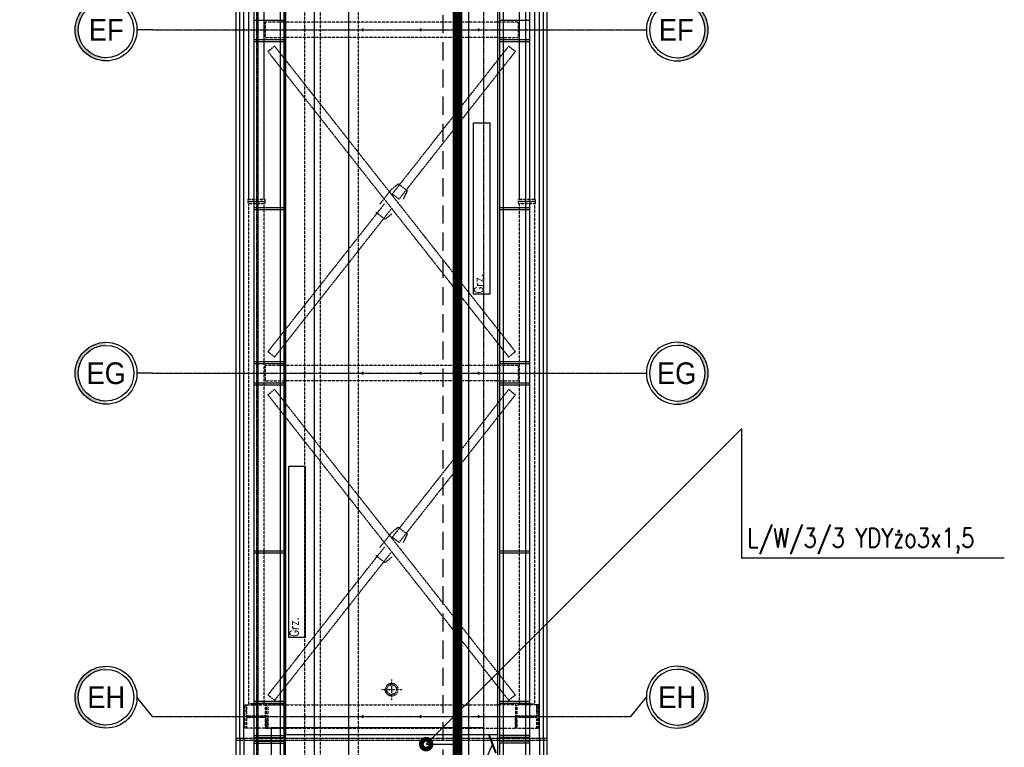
# Model space of a CAD drawing. Extents: x -7228 to 74941, y -112898 to 85621.
# Tile 86 of 256: x 51293 to 52312, y -59442 to -58689. Entities that reach past the tile are written whole.
import ezdxf
from ezdxf.enums import TextEntityAlignment as Align

# ---------------------------------------------------------------- set-up
doc = ezdxf.new("R2010")
doc.units = 0
for name, pattern in [('CENTER', [2, 1.25, -0.25, 0.25, -0.25]), ('DASHED', [0.75, 0.5, -0.25]), ('DASHED2', [0.375, 0.25, -0.125])]:
    doc.linetypes.add(name, pattern=pattern)
doc.layers.get('0').update_dxf_attribs({"color": 101, "linetype": 'CONTINUOUS'})
for name, color, linetype in [('Det-metal', 141, 'CONTINUOUS'), ('E35', 6, 'CONTINUOUS'), ('E50kor', 3, 'CONTINUOUS'), ('Fas-balustrada-widok', 114, 'CONTINUOUS'), ('Ins-co', 2, 'CONTINUOUS'), ('Ins-went', 141, 'CONTINUOUS'), ('Ins-wod', 4, 'CONTINUOUS'), ('Os-osie', 14, 'CENTER'), ('Os-osie glowne', 1, 'CENTER'), ('Os-osie-opis', 16, 'CONTINUOUS'), ('Pos-widok', 121, 'CONTINUOUS'), ('Sc-systemowe', 150, 'CONTINUOUS'), ('Sch-opis', 51, 'CONTINUOUS'), ('W-idok', 8, 'CONTINUOUS')]:
    doc.layers.add(name, color=color, linetype=linetype)
doc.styles.add('dwg_opis duży', font='ARIAL.TTF', dxfattribs={"width": 0.9})
doc.styles.add('ROMANS', font='romans', dxfattribs={"width": 0.85})
doc.dimstyles.new('CHMIELNA', dxfattribs={"dimscale": 3.5, "dimtxt": 4, "dimasz": 1.5, "dimexe": 3, "dimexo": 0, "dimgap": 1, "dimtad": 1, "dimdec": 1, "dimrnd": 0.5, "dimzin": 12, "dimdsep": 46, "dimtxsty": 'ROMANS', "dimblk": 'DIMTICK', "dimcen": 0.09, "dimse1": 1, "dimse2": 1, "dimclrd": 143, "dimclrt": 53, "dimadec": 0, "dimazin": 0, "dimtfac": 1, "dimtdec": 1, "dimtix": 1, "dimtmove": 2, "dimatfit": 2, "dimldrblk": 'ARCHTICK', "dimfxl": 0, "dimtolj": 1, "dimtzin": 0, "dimarcsym": 0})

# ---------------------------------------------------------------- blocks, each defined once
blk = doc.blocks.new('DIMTICK')
for p, q in [((0, 1), (0, -1)), ((-1, 0), (1, 0))]:
    blk.add_line(p, q)
at = {"const_width": 0.141}
blk.add_lwpolyline([(0.707, 0.707), (-0.707, -0.707)], dxfattribs=at)
blk = doc.blocks.new('_opis_osi')
blk.add_hatch(color=256).paths.add_polyline_path([(32, -32), (28.8, -32, -1), (-28.8, -32), (-32, -32, 1)])
for radius in [32, 28.8]:
    blk.add_circle((0, -32), radius)
at = {"style": 'dwg_opis duży', "width": 0.9}
blk.add_attdef('AXNAMEV', text='', height=22.4, rotation=90, dxfattribs=at).set_placement((0, -32), align=Align.MIDDLE_CENTER)

msp = doc.modelspace()

# ---------------------------------------------------------------- linework, layer by layer
at = {"layer": 'Det-metal', "ltscale": 0.5}
for p, q in [((51529.547, -57104.509), (51529.547, -58875.509)), ((51545.547, -58875.509), (51545.547, -57104.509)), ((51809.547, -57104.509), (51809.547, -58875.509)), ((51825.547, -58875.509), (51825.547, -57104.509))]:
    msp.add_line(p, q, dxfattribs=at)
at = {"layer": 'Det-metal', "linetype": 'DASHED', "ltscale": 0.5}
for p, q in [((51567.547, -58692.009), (51546.547, -58692.009)), ((51546.547, -58692.009), (51546.547, -58708.009)), ((51787.547, -58692.009), (51567.547, -58692.009)), ((51587.049, -58699.383), (51586.922, -58699.51)), ((51587.2, -58699.288), (51587.049, -58699.383)), ((51587.369, -58699.229), (51587.2, -58699.288)), ((51587.547, -58699.209), (51587.369, -58699.229)), ((51587.725, -58699.229), (51587.547, -58699.209)), ((51587.895, -58699.288), (51587.725, -58699.229)), ((51588.046, -58699.383), (51587.895, -58699.288)), ((51588.173, -58699.51), (51588.046, -58699.383)), ((51647.049, -58699.383), (51646.922, -58699.51)), ((51647.2, -58699.288), (51647.049, -58699.383)), ((51647.369, -58699.229), (51647.2, -58699.288)), ((51647.547, -58699.209), (51647.369, -58699.229)), ((51647.725, -58699.229), (51647.547, -58699.209)), ((51647.895, -58699.288), (51647.725, -58699.229)), ((51648.046, -58699.383), (51647.895, -58699.288)), ((51648.173, -58699.51), (51648.046, -58699.383)), ((51707.049, -58699.383), (51706.922, -58699.51)), ((51707.2, -58699.288), (51707.049, -58699.383)), ((51707.369, -58699.229), (51707.2, -58699.288)), ((51707.547, -58699.209), (51707.369, -58699.229)), ((51707.725, -58699.229), (51707.547, -58699.209)), ((51707.895, -58699.288), (51707.725, -58699.229)), ((51708.046, -58699.383), (51707.895, -58699.288)), ((51708.173, -58699.51), (51708.046, -58699.383)), ((51767.049, -58699.383), (51766.922, -58699.51)), ((51767.2, -58699.288), (51767.049, -58699.383)), ((51767.369, -58699.229), (51767.2, -58699.288)), ((51767.547, -58699.209), (51767.369, -58699.229)), ((51767.725, -58699.229), (51767.547, -58699.209)), ((51767.895, -58699.288), (51767.725, -58699.229)), ((51768.046, -58699.383), (51767.895, -58699.288)), ((51768.173, -58699.51), (51768.046, -58699.383)), ((51808.547, -58692.009), (51787.547, -58692.009)), ((51808.547, -58692.009), (51808.547, -58708.009)), ((51546.547, -58708.009), (51567.547, -58708.009)), ((51787.547, -58708.009), (51567.547, -58708.009)), ((51586.768, -58699.831), (51586.747, -58700.009)), ((51586.747, -58700.009), (51586.768, -58700.187)), ((51586.827, -58699.662), (51586.768, -58699.831)), ((51586.768, -58700.187), (51586.827, -58700.356)), ((51586.922, -58699.51), (51586.827, -58699.662)), ((51586.827, -58700.356), (51586.922, -58700.507)), ((51586.922, -58700.507), (51587.049, -58700.634)), ((51587.049, -58700.634), (51587.2, -58700.729)), ((51587.2, -58700.729), (51587.369, -58700.789)), ((51587.369, -58700.789), (51587.547, -58700.809)), ((51587.547, -58700.809), (51587.725, -58700.789)), ((51587.725, -58700.789), (51587.895, -58700.729)), ((51587.895, -58700.729), (51588.046, -58700.634)), ((51588.046, -58700.634), (51588.173, -58700.507)), ((51588.268, -58699.662), (51588.173, -58699.51)), ((51588.173, -58700.507), (51588.268, -58700.356)), ((51588.327, -58699.831), (51588.268, -58699.662)), ((51588.268, -58700.356), (51588.327, -58700.187)), ((51588.347, -58700.009), (51588.327, -58699.831)), ((51588.327, -58700.187), (51588.347, -58700.009)), ((51646.768, -58699.831), (51646.747, -58700.009)), ((51646.747, -58700.009), (51646.768, -58700.187)), ((51646.827, -58699.662), (51646.768, -58699.831)), ((51646.768, -58700.187), (51646.827, -58700.356)), ((51646.922, -58699.51), (51646.827, -58699.662)), ((51646.827, -58700.356), (51646.922, -58700.507)), ((51646.922, -58700.507), (51647.049, -58700.634)), ((51647.049, -58700.634), (51647.2, -58700.729)), ((51647.2, -58700.729), (51647.369, -58700.789)), ((51647.369, -58700.789), (51647.547, -58700.809)), ((51647.547, -58700.809), (51647.725, -58700.789)), ((51647.725, -58700.789), (51647.895, -58700.729)), ((51647.895, -58700.729), (51648.046, -58700.634)), ((51648.046, -58700.634), (51648.173, -58700.507)), ((51648.268, -58699.662), (51648.173, -58699.51)), ((51648.173, -58700.507), (51648.268, -58700.356)), ((51648.327, -58699.831), (51648.268, -58699.662)), ((51648.268, -58700.356), (51648.327, -58700.187)), ((51648.347, -58700.009), (51648.327, -58699.831)), ((51648.327, -58700.187), (51648.347, -58700.009)), ((51706.768, -58699.831), (51706.747, -58700.009)), ((51706.747, -58700.009), (51706.768, -58700.187)), ((51706.827, -58699.662), (51706.768, -58699.831)), ((51706.768, -58700.187), (51706.827, -58700.356)), ((51706.922, -58699.51), (51706.827, -58699.662)), ((51706.827, -58700.356), (51706.922, -58700.507)), ((51706.922, -58700.507), (51707.049, -58700.634)), ((51707.049, -58700.634), (51707.2, -58700.729)), ((51707.2, -58700.729), (51707.369, -58700.789)), ((51707.369, -58700.789), (51707.547, -58700.809)), ((51707.547, -58700.809), (51707.725, -58700.789)), ((51707.725, -58700.789), (51707.895, -58700.729)), ((51707.895, -58700.729), (51708.046, -58700.634)), ((51708.046, -58700.634), (51708.173, -58700.507)), ((51708.268, -58699.662), (51708.173, -58699.51)), ((51708.173, -58700.507), (51708.268, -58700.356)), ((51708.327, -58699.831), (51708.268, -58699.662)), ((51708.268, -58700.356), (51708.327, -58700.187)), ((51708.347, -58700.009), (51708.327, -58699.831)), ((51708.327, -58700.187), (51708.347, -58700.009)), ((51766.768, -58699.831), (51766.747, -58700.009)), ((51766.747, -58700.009), (51766.768, -58700.187)), ((51766.827, -58699.662), (51766.768, -58699.831)), ((51766.768, -58700.187), (51766.827, -58700.356)), ((51766.922, -58699.51), (51766.827, -58699.662)), ((51766.827, -58700.356), (51766.922, -58700.507)), ((51766.922, -58700.507), (51767.049, -58700.634)), ((51767.049, -58700.634), (51767.2, -58700.729)), ((51767.2, -58700.729), (51767.369, -58700.789)), ((51767.369, -58700.789), (51767.547, -58700.809)), ((51767.547, -58700.809), (51767.725, -58700.789)), ((51767.725, -58700.789), (51767.895, -58700.729)), ((51767.895, -58700.729), (51768.046, -58700.634)), ((51768.046, -58700.634), (51768.173, -58700.507)), ((51768.268, -58699.662), (51768.173, -58699.51)), ((51768.173, -58700.507), (51768.268, -58700.356)), ((51768.327, -58699.831), (51768.268, -58699.662)), ((51768.268, -58700.356), (51768.327, -58700.187)), ((51768.347, -58700.009), (51768.327, -58699.831)), ((51768.327, -58700.187), (51768.347, -58700.009)), ((51787.547, -58708.009), (51808.547, -58708.009)), ((51556.469, -58716.821), (51549.489, -58722.326)), ((51567.547, -58730.867), (51556.469, -58716.821)), ((51798.626, -58716.821), (51787.547, -58730.867)), ((51805.606, -58722.326), (51798.713, -58716.89)), ((51549.489, -58722.326), (51567.547, -58745.222)), ((51787.547, -58745.222), (51805.606, -58722.326)), ((51787.547, -59009.795), (51567.547, -58730.867)), ((51787.547, -58730.867), (51678.167, -58869.546)), ((51567.547, -58745.222), (51787.547, -59024.151)), ((51685.147, -58875.051), (51787.547, -58745.222)), ((51684.377, -58859.161), (51677.233, -58864.989)), ((51693.799, -58866.592), (51684.377, -58859.161)), ((51677.233, -58864.989), (51665.299, -58880.12)), ((51685.147, -58875.051), (51678.167, -58869.546)), ((51689.796, -58874.898), (51693.799, -58866.592)), ((51528.547, -58875.509), (51528.547, -58877.509)), ((51546.547, -58875.509), (51528.547, -58875.509)), ((51528.547, -58877.509), (51546.547, -58877.509)), ((51528.547, -58877.509), (51528.547, -58879.509)), ((51546.547, -58877.509), (51528.547, -58877.509)), ((51528.547, -58879.509), (51546.547, -58879.509)), ((51529.547, -58879.509), (51529.547, -59397.009)), ((51545.547, -59397.009), (51545.547, -58879.509)), ((51546.547, -58877.509), (51546.547, -58875.509)), ((51546.547, -58879.509), (51546.547, -58877.509)), ((51669.948, -58879.966), (51567.547, -59009.795)), ((51826.547, -58875.509), (51808.547, -58875.509)), ((51808.547, -58875.509), (51808.547, -58877.509)), ((51808.547, -58877.509), (51826.547, -58877.509)), ((51808.547, -58877.509), (51808.547, -58879.509)), ((51826.547, -58877.509), (51808.547, -58877.509)), ((51808.547, -58879.509), (51826.547, -58879.509)), ((51809.547, -58879.509), (51809.547, -59397.009)), ((51825.547, -59397.009), (51825.547, -58879.509)), ((51826.547, -58877.509), (51826.547, -58875.509)), ((51826.547, -58879.509), (51826.547, -58877.509)), ((51567.547, -59024.151), (51676.928, -58885.471)), ((51661.296, -58888.425), (51670.718, -58895.856)), ((51670.718, -58895.856), (51677.862, -58890.029)), ((51567.547, -59009.795), (51549.489, -59032.691)), ((51805.606, -59032.691), (51787.547, -59009.795)), ((51556.469, -59038.197), (51567.547, -59024.151)), ((51787.547, -59024.151), (51798.626, -59038.197)), ((51556.469, -59038.197), (51549.489, -59032.691)), ((51798.626, -59038.197), (51805.606, -59032.691)), ((51567.547, -59047.009), (51546.547, -59047.009)), ((51546.547, -59047.009), (51546.547, -59063.009)), ((51787.547, -59047.009), (51567.547, -59047.009)), ((51586.768, -59054.831), (51586.747, -59055.009)), ((51586.747, -59055.009), (51586.768, -59055.187)), ((51586.827, -59054.662), (51586.768, -59054.831)), ((51586.768, -59055.187), (51586.827, -59055.356)), ((51586.922, -59054.51), (51586.827, -59054.662)), ((51586.827, -59055.356), (51586.922, -59055.507)), ((51587.049, -59054.383), (51586.922, -59054.51)), ((51586.922, -59055.507), (51587.049, -59055.634)), ((51587.2, -59054.288), (51587.049, -59054.383)), ((51587.049, -59055.634), (51587.2, -59055.729)), ((51587.369, -59054.229), (51587.2, -59054.288)), ((51587.2, -59055.729), (51587.369, -59055.789)), ((51587.547, -59054.209), (51587.369, -59054.229)), ((51587.369, -59055.789), (51587.547, -59055.809)), ((51587.725, -59054.229), (51587.547, -59054.209)), ((51587.547, -59055.809), (51587.725, -59055.789)), ((51587.895, -59054.288), (51587.725, -59054.229)), ((51587.725, -59055.789), (51587.895, -59055.729)), ((51588.046, -59054.383), (51587.895, -59054.288)), ((51587.895, -59055.729), (51588.046, -59055.634)), ((51588.173, -59054.51), (51588.046, -59054.383)), ((51588.046, -59055.634), (51588.173, -59055.507)), ((51588.268, -59054.662), (51588.173, -59054.51)), ((51588.173, -59055.507), (51588.268, -59055.356)), ((51588.327, -59054.831), (51588.268, -59054.662)), ((51588.268, -59055.356), (51588.327, -59055.187)), ((51588.347, -59055.009), (51588.327, -59054.831)), ((51588.327, -59055.187), (51588.347, -59055.009)), ((51646.768, -59054.831), (51646.747, -59055.009)), ((51646.747, -59055.009), (51646.768, -59055.187)), ((51646.827, -59054.662), (51646.768, -59054.831)), ((51646.768, -59055.187), (51646.827, -59055.356)), ((51646.922, -59054.51), (51646.827, -59054.662)), ((51646.827, -59055.356), (51646.922, -59055.507)), ((51647.049, -59054.383), (51646.922, -59054.51)), ((51646.922, -59055.507), (51647.049, -59055.634)), ((51647.2, -59054.288), (51647.049, -59054.383)), ((51647.049, -59055.634), (51647.2, -59055.729)), ((51647.369, -59054.229), (51647.2, -59054.288)), ((51647.2, -59055.729), (51647.369, -59055.789)), ((51647.547, -59054.209), (51647.369, -59054.229)), ((51647.369, -59055.789), (51647.547, -59055.809)), ((51647.725, -59054.229), (51647.547, -59054.209)), ((51647.547, -59055.809), (51647.725, -59055.789)), ((51647.895, -59054.288), (51647.725, -59054.229)), ((51647.725, -59055.789), (51647.895, -59055.729)), ((51648.046, -59054.383), (51647.895, -59054.288)), ((51647.895, -59055.729), (51648.046, -59055.634)), ((51648.173, -59054.51), (51648.046, -59054.383)), ((51648.046, -59055.634), (51648.173, -59055.507)), ((51648.268, -59054.662), (51648.173, -59054.51)), ((51648.173, -59055.507), (51648.268, -59055.356)), ((51648.327, -59054.831), (51648.268, -59054.662)), ((51648.268, -59055.356), (51648.327, -59055.187)), ((51648.347, -59055.009), (51648.327, -59054.831)), ((51648.327, -59055.187), (51648.347, -59055.009)), ((51706.768, -59054.831), (51706.747, -59055.009)), ((51706.747, -59055.009), (51706.768, -59055.187)), ((51706.827, -59054.662), (51706.768, -59054.831)), ((51706.768, -59055.187), (51706.827, -59055.356)), ((51706.922, -59054.51), (51706.827, -59054.662)), ((51706.827, -59055.356), (51706.922, -59055.507)), ((51707.049, -59054.383), (51706.922, -59054.51)), ((51706.922, -59055.507), (51707.049, -59055.634)), ((51707.2, -59054.288), (51707.049, -59054.383)), ((51707.049, -59055.634), (51707.2, -59055.729)), ((51707.369, -59054.229), (51707.2, -59054.288)), ((51707.2, -59055.729), (51707.369, -59055.789)), ((51707.547, -59054.209), (51707.369, -59054.229)), ((51707.369, -59055.789), (51707.547, -59055.809)), ((51707.725, -59054.229), (51707.547, -59054.209)), ((51707.547, -59055.809), (51707.725, -59055.789)), ((51707.895, -59054.288), (51707.725, -59054.229)), ((51707.725, -59055.789), (51707.895, -59055.729)), ((51708.046, -59054.383), (51707.895, -59054.288)), ((51707.895, -59055.729), (51708.046, -59055.634)), ((51708.173, -59054.51), (51708.046, -59054.383)), ((51708.046, -59055.634), (51708.173, -59055.507)), ((51708.268, -59054.662), (51708.173, -59054.51)), ((51708.173, -59055.507), (51708.268, -59055.356)), ((51708.327, -59054.831), (51708.268, -59054.662)), ((51708.268, -59055.356), (51708.327, -59055.187)), ((51708.347, -59055.009), (51708.327, -59054.831)), ((51708.327, -59055.187), (51708.347, -59055.009)), ((51766.768, -59054.831), (51766.747, -59055.009)), ((51766.747, -59055.009), (51766.768, -59055.187)), ((51766.827, -59054.662), (51766.768, -59054.831)), ((51766.768, -59055.187), (51766.827, -59055.356)), ((51766.922, -59054.51), (51766.827, -59054.662)), ((51766.827, -59055.356), (51766.922, -59055.507)), ((51767.049, -59054.383), (51766.922, -59054.51)), ((51766.922, -59055.507), (51767.049, -59055.634)), ((51767.2, -59054.288), (51767.049, -59054.383)), ((51767.049, -59055.634), (51767.2, -59055.729)), ((51767.369, -59054.229), (51767.2, -59054.288)), ((51767.2, -59055.729), (51767.369, -59055.789)), ((51767.547, -59054.209), (51767.369, -59054.229)), ((51767.369, -59055.789), (51767.547, -59055.809)), ((51767.725, -59054.229), (51767.547, -59054.209)), ((51767.547, -59055.809), (51767.725, -59055.789)), ((51767.895, -59054.288), (51767.725, -59054.229)), ((51767.725, -59055.789), (51767.895, -59055.729)), ((51768.046, -59054.383), (51767.895, -59054.288)), ((51767.895, -59055.729), (51768.046, -59055.634)), ((51768.173, -59054.51), (51768.046, -59054.383)), ((51768.046, -59055.634), (51768.173, -59055.507)), ((51768.268, -59054.662), (51768.173, -59054.51)), ((51768.173, -59055.507), (51768.268, -59055.356)), ((51768.327, -59054.831), (51768.268, -59054.662)), ((51768.268, -59055.356), (51768.327, -59055.187)), ((51768.347, -59055.009), (51768.327, -59054.831)), ((51768.327, -59055.187), (51768.347, -59055.009)), ((51808.547, -59047.009), (51787.547, -59047.009)), ((51808.547, -59047.009), (51808.547, -59063.009)), ((51546.547, -59063.009), (51567.547, -59063.009)), ((51787.547, -59063.009), (51567.547, -59063.009)), ((51787.547, -59063.009), (51808.547, -59063.009)), ((51556.469, -59071.821), (51549.489, -59077.326)), ((51567.547, -59085.867), (51556.469, -59071.821)), ((51798.626, -59071.821), (51787.547, -59085.867)), ((51805.606, -59077.326), (51798.713, -59071.89)), ((51549.489, -59077.326), (51567.547, -59100.222)), ((51787.547, -59364.795), (51567.547, -59085.867)), ((51787.547, -59085.867), (51678.167, -59224.546)), ((51787.547, -59100.222), (51805.606, -59077.326)), ((51567.547, -59100.222), (51787.547, -59379.151)), ((51685.147, -59230.051), (51787.547, -59100.222)), ((51684.377, -59214.161), (51677.233, -59219.989)), ((51693.799, -59221.592), (51684.377, -59214.161)), ((51677.233, -59219.989), (51665.299, -59235.12)), ((51685.147, -59230.051), (51678.167, -59224.546)), ((51689.796, -59229.897), (51693.799, -59221.592)), ((51669.948, -59234.966), (51567.547, -59364.795)), ((51567.547, -59379.151), (51676.928, -59240.471)), ((51661.296, -59243.425), (51670.718, -59250.856)), ((51670.718, -59250.856), (51677.862, -59245.028)), ((51567.547, -59364.795), (51549.489, -59387.691)), ((51805.606, -59387.691), (51787.547, -59364.795)), ((51556.469, -59393.197), (51567.547, -59379.151)), ((51787.547, -59379.151), (51798.626, -59393.196)), ((51556.469, -59393.197), (51549.489, -59387.691)), ((51798.626, -59393.196), (51805.606, -59387.691)), ((51525.547, -59398.009), (51527.247, -59398.009)), ((51525.547, -59422.009), (51525.547, -59398.009)), ((51527.247, -59398.008), (51547.847, -59398.008)), ((51527.247, -59407.409), (51527.247, -59398.008)), ((51527.247, -59398.009), (51527.247, -59409.509)), ((51545.547, -59397.009), (51529.547, -59397.009)), ((51567.547, -59398.009), (51546.547, -59398.009)), ((51546.547, -59398.009), (51546.547, -59422.009)), ((51547.847, -59398.008), (51547.847, -59407.409)), ((51547.847, -59398.009), (51549.547, -59398.009)), ((51547.847, -59409.509), (51547.847, -59398.009)), ((51549.547, -59398.009), (51549.547, -59409.509)), ((51549.547, -59398.009), (51567.547, -59398.009)), ((51549.547, -59398.009), (51549.547, -59422.009)), ((51567.547, -59398.009), (51787.547, -59398.009)), ((51805.547, -59398.009), (51787.547, -59398.009)), ((51805.547, -59398.009), (51805.547, -59409.509)), ((51807.247, -59398.009), (51805.547, -59398.009)), ((51805.547, -59398.009), (51805.547, -59422.009)), ((51807.247, -59398.008), (51807.247, -59407.409)), ((51827.847, -59398.008), (51807.247, -59398.008)), ((51807.247, -59409.509), (51807.247, -59398.009)), ((51809.547, -59397.009), (51825.547, -59397.009)), ((51827.847, -59407.409), (51827.847, -59398.008)), ((51827.847, -59398.009), (51827.847, -59409.509)), ((51829.547, -59398.009), (51827.847, -59398.009)), ((51829.547, -59422.009), (51829.547, -59398.009)), ((51527.247, -59409.509), (51547.847, -59409.509)), ((51529.347, -59409.509), (51527.247, -59409.509)), ((51527.247, -59410.509), (51527.247, -59422.009)), ((51547.847, -59410.509), (51527.247, -59410.509)), ((51527.247, -59410.509), (51529.347, -59410.509)), ((51527.247, -59422.009), (51527.247, -59412.609)), ((51545.747, -59409.509), (51529.347, -59409.509)), ((51529.347, -59410.509), (51545.747, -59410.509)), ((51537.947, -59409.509), (51538.747, -59409.509)), ((51547.847, -59409.509), (51545.747, -59409.509)), ((51545.747, -59410.509), (51547.847, -59410.509)), ((51547.847, -59422.009), (51547.847, -59410.509)), ((51547.847, -59412.609), (51547.847, -59422.009)), ((51549.547, -59409.509), (51549.547, -59410.509)), ((51549.547, -59422.009), (51549.547, -59410.509)), ((51586.768, -59409.831), (51586.747, -59410.009)), ((51586.747, -59410.009), (51586.768, -59410.187)), ((51586.827, -59409.662), (51586.768, -59409.831)), ((51586.768, -59410.187), (51586.827, -59410.356)), ((51586.922, -59409.51), (51586.827, -59409.662)), ((51586.827, -59410.356), (51586.922, -59410.508)), ((51587.049, -59409.383), (51586.922, -59409.51)), ((51586.922, -59410.508), (51587.049, -59410.634)), ((51587.2, -59409.288), (51587.049, -59409.383)), ((51587.049, -59410.634), (51587.2, -59410.73)), ((51587.369, -59409.229), (51587.2, -59409.288)), ((51587.2, -59410.73), (51587.369, -59410.789)), ((51587.547, -59409.209), (51587.369, -59409.229)), ((51587.369, -59410.789), (51587.547, -59410.809)), ((51587.725, -59409.229), (51587.547, -59409.209)), ((51587.547, -59410.809), (51587.725, -59410.789)), ((51587.895, -59409.288), (51587.725, -59409.229)), ((51587.725, -59410.789), (51587.895, -59410.73)), ((51588.046, -59409.383), (51587.895, -59409.288)), ((51587.895, -59410.73), (51588.046, -59410.634)), ((51588.173, -59409.51), (51588.046, -59409.383)), ((51588.046, -59410.634), (51588.173, -59410.508)), ((51588.268, -59409.662), (51588.173, -59409.51)), ((51588.173, -59410.508), (51588.268, -59410.356)), ((51588.327, -59409.831), (51588.268, -59409.662)), ((51588.268, -59410.356), (51588.327, -59410.187)), ((51588.347, -59410.009), (51588.327, -59409.831)), ((51588.327, -59410.187), (51588.347, -59410.009)), ((51646.768, -59409.831), (51646.747, -59410.009)), ((51646.747, -59410.009), (51646.768, -59410.187)), ((51646.827, -59409.662), (51646.768, -59409.831)), ((51646.768, -59410.187), (51646.827, -59410.356)), ((51646.922, -59409.51), (51646.827, -59409.662)), ((51646.827, -59410.356), (51646.922, -59410.508)), ((51647.049, -59409.383), (51646.922, -59409.51)), ((51646.922, -59410.508), (51647.049, -59410.634)), ((51647.2, -59409.288), (51647.049, -59409.383)), ((51647.049, -59410.634), (51647.2, -59410.73)), ((51647.369, -59409.229), (51647.2, -59409.288)), ((51647.2, -59410.73), (51647.369, -59410.789)), ((51647.547, -59409.209), (51647.369, -59409.229)), ((51647.369, -59410.789), (51647.547, -59410.809)), ((51647.725, -59409.229), (51647.547, -59409.209)), ((51647.547, -59410.809), (51647.725, -59410.789)), ((51647.895, -59409.288), (51647.725, -59409.229)), ((51647.725, -59410.789), (51647.895, -59410.73)), ((51648.046, -59409.383), (51647.895, -59409.288)), ((51647.895, -59410.73), (51648.046, -59410.634)), ((51648.173, -59409.51), (51648.046, -59409.383)), ((51648.046, -59410.634), (51648.173, -59410.508)), ((51648.268, -59409.662), (51648.173, -59409.51)), ((51648.173, -59410.508), (51648.268, -59410.356)), ((51648.327, -59409.831), (51648.268, -59409.662)), ((51648.268, -59410.356), (51648.327, -59410.187)), ((51648.347, -59410.009), (51648.327, -59409.831)), ((51648.327, -59410.187), (51648.347, -59410.009)), ((51706.768, -59409.831), (51706.747, -59410.009)), ((51706.747, -59410.009), (51706.768, -59410.187)), ((51706.827, -59409.662), (51706.768, -59409.831)), ((51706.768, -59410.187), (51706.827, -59410.356)), ((51706.922, -59409.51), (51706.827, -59409.662)), ((51706.827, -59410.356), (51706.922, -59410.508)), ((51707.049, -59409.383), (51706.922, -59409.51)), ((51706.922, -59410.508), (51707.049, -59410.634)), ((51707.2, -59409.288), (51707.049, -59409.383)), ((51707.049, -59410.634), (51707.2, -59410.73)), ((51707.369, -59409.229), (51707.2, -59409.288)), ((51707.2, -59410.73), (51707.369, -59410.789)), ((51707.547, -59409.209), (51707.369, -59409.229)), ((51707.369, -59410.789), (51707.547, -59410.809)), ((51707.725, -59409.229), (51707.547, -59409.209)), ((51707.547, -59410.809), (51707.725, -59410.789)), ((51707.895, -59409.288), (51707.725, -59409.229)), ((51707.725, -59410.789), (51707.895, -59410.73)), ((51708.046, -59409.383), (51707.895, -59409.288)), ((51707.895, -59410.73), (51708.046, -59410.634)), ((51708.173, -59409.51), (51708.046, -59409.383)), ((51708.046, -59410.634), (51708.173, -59410.508)), ((51708.268, -59409.662), (51708.173, -59409.51)), ((51708.173, -59410.508), (51708.268, -59410.356)), ((51708.327, -59409.831), (51708.268, -59409.662)), ((51708.268, -59410.356), (51708.327, -59410.187)), ((51708.347, -59410.009), (51708.327, -59409.831)), ((51708.327, -59410.187), (51708.347, -59410.009)), ((51766.768, -59409.831), (51766.747, -59410.009)), ((51766.747, -59410.009), (51766.768, -59410.187)), ((51766.827, -59409.662), (51766.768, -59409.831)), ((51766.768, -59410.187), (51766.827, -59410.356)), ((51766.922, -59409.51), (51766.827, -59409.662)), ((51766.827, -59410.356), (51766.922, -59410.508)), ((51767.049, -59409.383), (51766.922, -59409.51)), ((51766.922, -59410.508), (51767.049, -59410.634)), ((51767.2, -59409.288), (51767.049, -59409.383)), ((51767.049, -59410.634), (51767.2, -59410.73)), ((51767.369, -59409.229), (51767.2, -59409.288)), ((51767.2, -59410.73), (51767.369, -59410.789)), ((51767.547, -59409.209), (51767.369, -59409.229)), ((51767.369, -59410.789), (51767.547, -59410.809)), ((51767.725, -59409.229), (51767.547, -59409.209)), ((51767.547, -59410.809), (51767.725, -59410.789)), ((51767.895, -59409.288), (51767.725, -59409.229)), ((51767.725, -59410.789), (51767.895, -59410.73)), ((51768.046, -59409.383), (51767.895, -59409.288)), ((51767.895, -59410.73), (51768.046, -59410.634)), ((51768.173, -59409.51), (51768.046, -59409.383)), ((51768.046, -59410.634), (51768.173, -59410.508)), ((51768.268, -59409.662), (51768.173, -59409.51)), ((51768.173, -59410.508), (51768.268, -59410.356)), ((51768.327, -59409.831), (51768.268, -59409.662)), ((51768.268, -59410.356), (51768.327, -59410.187)), ((51768.347, -59410.009), (51768.327, -59409.831)), ((51768.327, -59410.187), (51768.347, -59410.009)), ((51805.547, -59409.509), (51805.547, -59410.509)), ((51805.547, -59422.009), (51805.547, -59410.509)), ((51827.847, -59409.509), (51807.247, -59409.509)), ((51807.247, -59409.509), (51809.347, -59409.509)), ((51807.247, -59410.509), (51827.847, -59410.509)), ((51807.247, -59422.009), (51807.247, -59410.509)), ((51809.347, -59410.509), (51807.247, -59410.509)), ((51807.247, -59412.609), (51807.247, -59422.009)), ((51809.347, -59409.509), (51825.747, -59409.509)), ((51825.747, -59410.509), (51809.347, -59410.509)), ((51817.147, -59409.509), (51816.347, -59409.509)), ((51825.747, -59409.509), (51827.847, -59409.509)), ((51827.847, -59410.509), (51825.747, -59410.509)), ((51827.847, -59410.509), (51827.847, -59422.009)), ((51827.847, -59422.009), (51827.847, -59412.609)), ((51527.247, -59422.009), (51525.547, -59422.009)), ((51547.847, -59422.009), (51527.247, -59422.009)), ((51546.547, -59422.009), (51567.547, -59422.009)), ((51549.547, -59422.009), (51547.847, -59422.009)), ((51567.547, -59422.009), (51549.547, -59422.009)), ((51567.547, -59422.009), (51787.547, -59422.009)), ((51787.547, -59422.009), (51805.547, -59422.009)), ((51805.547, -59422.009), (51807.247, -59422.009)), ((51807.247, -59422.009), (51827.847, -59422.009)), ((51827.847, -59422.009), (51829.547, -59422.009))]:
    msp.add_line(p, q, dxfattribs=at)
at = {"layer": 'E35'}
for p, q in [((51713.284, -59438.593), (52039.422, -59112.454)), ((52039.422, -59112.454), (52039.422, -59246.219)), ((52311.534, -59246.219), (52039.422, -59246.219))]:
    msp.add_line(p, q, dxfattribs=at)
at = {"layer": 'E50kor', "linetype": 'DASHED2', "ltscale": 75}
msp.add_line((51730.7, -62865.87), (51730.7, -56250.713), dxfattribs=at)
at = {"layer": 'E50kor', "ltscale": 75}
msp.add_line((51713.284, -59438.593), (51745.7, -59438.593), dxfattribs=at)
at = {"layer": 'E50kor', "const_width": 10}
msp.add_lwpolyline([(51297.624, -62892.36), (51745.7, -62892.36), (51745.7, -56265.713)], dxfattribs=at)
at = {"layer": 'E50kor', "linetype": 'DASHED2', "const_width": 10}
msp.add_lwpolyline([(51710.784, -59438.593, 1), (51715.784, -59438.593, 1)], format="xyb", close=True, dxfattribs=at)
at = {"layer": 'Fas-balustrada-widok'}
for points in [[(51562.047, -56555.711), (51562.047, -62318.676)], [(51566.047, -56555.711), (51566.047, -62318.676)], [(51789.047, -56555.711), (51789.047, -62318.676)], [(51793.047, -56555.711), (51793.047, -62318.676)], [(51535.047, -56593.711), (51535.047, -62308.193)], [(51539.047, -56593.711), (51539.047, -62308.193)], [(51816.047, -56593.711), (51816.047, -62308.193)], [(51820.047, -56593.711), (51820.047, -62308.193)], [(51535.047, -58690.008), (51566.047, -58690.008)], [(51789.047, -58690.009), (51820.047, -58690.009)], [(51535.047, -58710.009), (51566.047, -58710.009)], [(51535.047, -58712.009), (51566.047, -58712.009)], [(51789.047, -58710.009), (51820.047, -58710.009)], [(51789.047, -58712.009), (51820.047, -58712.009)], [(51535.047, -58883.693), (51566.047, -58883.693)], [(51535.047, -58885.693), (51566.047, -58885.693)], [(51789.047, -58883.693), (51820.047, -58883.693)], [(51789.047, -58885.693), (51820.047, -58885.693)], [(51535.047, -59043.009), (51566.047, -59043.009)], [(51535.047, -59045.009), (51566.047, -59045.009)], [(51789.047, -59043.009), (51820.047, -59043.009)], [(51789.047, -59045.009), (51820.047, -59045.009)], [(51535.047, -59065.009), (51566.047, -59065.009)], [(51789.047, -59065.009), (51820.047, -59065.009)], [(51535.047, -59067.009), (51566.047, -59067.009)], [(51789.047, -59067.009), (51820.047, -59067.009)], [(51535.047, -59238.693), (51566.047, -59238.693)], [(51789.047, -59238.693), (51820.047, -59238.693)], [(51535.047, -59240.693), (51566.047, -59240.693)], [(51789.047, -59240.693), (51820.047, -59240.693)], [(51535.047, -59394.009), (51566.047, -59394.009)], [(51535.047, -59396.009), (51566.047, -59396.009)], [(51789.047, -59394.009), (51820.047, -59394.009)], [(51789.047, -59396.009), (51820.047, -59396.009)], [(51535.047, -59429.509), (51566.047, -59429.509)], [(51535.047, -59431.509), (51566.047, -59431.509)], [(51820.047, -59429.509), (51789.047, -59429.509)], [(51820.047, -59431.509), (51789.047, -59431.509)], [(51535.047, -59435.509), (51566.047, -59435.509)], [(51535.047, -59437.509), (51566.047, -59437.509)], [(51820.047, -59435.509), (51789.047, -59435.509)], [(51820.047, -59437.509), (51789.047, -59437.509)]]:
    msp.add_lwpolyline(points, dxfattribs=at)
at = {"layer": 'Ins-co'}
msp.add_line((51633.047, -56543.711), (51633.047, -61991.193), dxfattribs=at)
at = {"layer": 'Ins-co', "linetype": 'DASHED', "ltscale": 0.5}
msp.add_line((51643.047, -56543.711), (51643.047, -61991.193), dxfattribs=at)
at = {"layer": 'Ins-co'}
for points in [[(51762.117, -58796.193), (51779.117, -58796.193), (51779.117, -58973.193), (51762.117, -58973.193)], [(51571.117, -59151.193), (51588.117, -59151.193), (51588.117, -59328.193), (51571.117, -59328.193)]]:
    msp.add_lwpolyline(points, close=True, dxfattribs=at)
at = {"layer": 'Ins-went', "linetype": 'DASHED', "ltscale": 0.5}
for p, q in [((51677.547, -59371.801), (51677.547, -59392.586)), ((51667.155, -59382.193), (51687.94, -59382.193))]:
    msp.add_line(p, q, dxfattribs=at)
for radius in [6.6, 5]:
    msp.add_circle((51677.547, -59382.193), radius, dxfattribs=at)
at = {"layer": 'Ins-wod'}
for points in [[(51516.547, -62305.509), (51516.547, -56566.526)], [(51838.547, -62305.509), (51838.547, -56566.526)]]:
    msp.add_lwpolyline(points, dxfattribs=at)
at = {"layer": 'Ins-wod', "linetype": 'DASHED', "ltscale": 0.5}
for points in [[(51587.406, -57337.193), (51587.406, -62443.509)], [(51603.406, -57337.193), (51603.406, -62427.509)]]:
    msp.add_lwpolyline(points, dxfattribs=at)
at = {"layer": 'Os-osie', "ltscale": 0.5}
for p, q in [((51429.982, -58700.009), (51925.113, -58700.009)), ((51429.982, -59055.009), (51925.113, -59055.009)), ((51429.982, -59410.009), (51925.113, -59410.009))]:
    msp.add_line(p, q, dxfattribs=at)
at = {"layer": 'Os-osie glowne'}
for points in [[(51537.547, -56064.193), (51537.547, -63668.4)], [(51772.547, -56064.193), (51772.547, -62415.66)]]:
    msp.add_lwpolyline(points, dxfattribs=at)
at = {"layer": 'Os-osie-opis'}
for points in [[(51429.982, -58700.009), (51413.982, -58700.009)], [(51925.113, -58700.009), (51941.113, -58700.009)], [(51429.982, -59055.009), (51413.982, -59055.009)], [(51925.113, -59055.009), (51941.113, -59055.009)], [(51429.982, -59410.009), (51413.982, -59390.009)], [(51925.113, -59410.009), (51941.113, -59390.009)]]:
    msp.add_lwpolyline(points, dxfattribs=at)
at = {"layer": 'Pos-widok'}
msp.add_lwpolyline([(51567.547, -59428.509), (51787.547, -59428.509), (51787.547, -56552.009), (51567.547, -56552.009), (51567.547, -59428.509)], close=True, dxfattribs=at)
msp.add_lwpolyline([(51552.955, -62298.334), (51772.955, -62298.334), (51772.955, -59421.833), (51552.955, -59421.833), (51552.955, -62298.334)], dxfattribs=at)
at = {"layer": 'Sc-systemowe'}
for points in [[(51516.547, -59433.509), (51516.547, -56558.009)], [(51520.547, -59433.509), (51520.547, -56558.009)], [(51524.547, -59433.509), (51524.547, -56558.009)], [(51830.547, -59433.509), (51830.547, -56558.009)], [(51834.547, -59433.509), (51834.547, -56558.009)], [(51838.547, -59433.509), (51838.547, -56558.009)], [(51520.547, -59432.635), (51520.547, -62305.509)], [(51524.547, -59432.635), (51524.547, -62305.509)], [(51830.547, -59432.635), (51830.547, -62305.509)], [(51834.547, -59432.635), (51834.547, -62305.509)]]:
    msp.add_lwpolyline(points, dxfattribs=at)
at = {"layer": 'W-idok'}
for points in [[(51567.547, -62305.509), (51567.547, -56553.711)], [(51597.547, -62305.509), (51597.547, -56553.711)], [(51757.547, -62305.509), (51757.547, -56553.711)], [(51787.547, -62305.509), (51787.547, -56553.711)]]:
    msp.add_lwpolyline(points, dxfattribs=at)
at = {"layer": 'W-idok', "linetype": 'DASHED', "ltscale": 0.6}
for points in [[(51516.547, -59432.509), (51838.547, -59432.509)], [(51516.547, -59434.509), (51838.547, -59434.509)]]:
    msp.add_lwpolyline(points, dxfattribs=at)

# ---------------------------------------------------------------- block references
at = {"layer": 'Os-osie-opis'}
ref = msp.add_blockref('_opis_osi', (51413.982, -58700.009), dxfattribs=dict(at, rotation=270))
ref.add_attrib('AXNAMEV', 'EF', dxfattribs={"layer": '0', "height": 22.4, "style": 'dwg_opis duży', "width": 0.9}).set_placement((51382.147, -58700.009), align=Align.MIDDLE_CENTER)
ref = msp.add_blockref('_opis_osi', (51941.113, -58700.009), dxfattribs=dict(at, xscale=-1, rotation=90))
ref.add_attrib('AXNAMEV', 'EF', dxfattribs={"layer": '0', "height": 22.4, "style": 'dwg_opis duży', "width": 0.9}).set_placement((51972.012, -58700.009), align=Align.MIDDLE_CENTER)
ref = msp.add_blockref('_opis_osi', (51413.982, -59055.009), dxfattribs=dict(at, rotation=270))
ref.add_attrib('AXNAMEV', 'EG', dxfattribs={"layer": '0', "height": 22.4, "style": 'dwg_opis duży', "width": 0.9}).set_placement((51382.147, -59055.009), align=Align.MIDDLE_CENTER)
ref = msp.add_blockref('_opis_osi', (51941.113, -59055.009), dxfattribs=dict(at, xscale=-1, rotation=90))
ref.add_attrib('AXNAMEV', 'EG', dxfattribs={"layer": '0', "height": 22.4, "style": 'dwg_opis duży', "width": 0.9}).set_placement((51972.48, -59055.009), align=Align.MIDDLE_CENTER)
ref = msp.add_blockref('_opis_osi', (51413.982, -59390.009), dxfattribs=dict(at, rotation=270))
ref.add_attrib('AXNAMEV', 'EH', dxfattribs={"layer": '0', "height": 22.4, "style": 'dwg_opis duży', "width": 0.9}).set_placement((51382.147, -59390.009), align=Align.MIDDLE_CENTER)
ref = msp.add_blockref('_opis_osi', (51941.113, -59390.009), dxfattribs=dict(at, xscale=-1, rotation=90))
ref.add_attrib('AXNAMEV', 'EH', dxfattribs={"layer": '0', "height": 22.4, "style": 'dwg_opis duży', "width": 0.9}).set_placement((51972.989, -59390.009), align=Align.MIDDLE_CENTER)

# ---------------------------------------------------------------- texts
at = {"layer": 'E35', "style": 'ROMANS', "width": 0.8}
msp.add_text('L/W/3/3 YDYżo3x1,5', height=20, dxfattribs=at).set_placement((52045.548, -59235.269))
at = {"layer": 'Ins-co', "char_height": 9, "width": 203.76147, "attachment_point": 3, "rotation": 90, "style": 'ROMANS'}
for insert in [(51763.077, -58952.416), (51572.077, -59307.416)]:
    msp.add_mtext('Grz.', dxfattribs=dict(at, insert=insert))

# ---------------------------------------------------------------- leaders
at = {"layer": 'Sch-opis'}
msp.add_leader([(51781.943, -59438.509), (51757.262, -59493.323), (51609.156, -59493.323)], dimstyle='CHMIELNA', override={"dimasz": 4, "dimgap": 1, "dimtad": 0}, dxfattribs=at)

doc.saveas('drawing.dxf')
